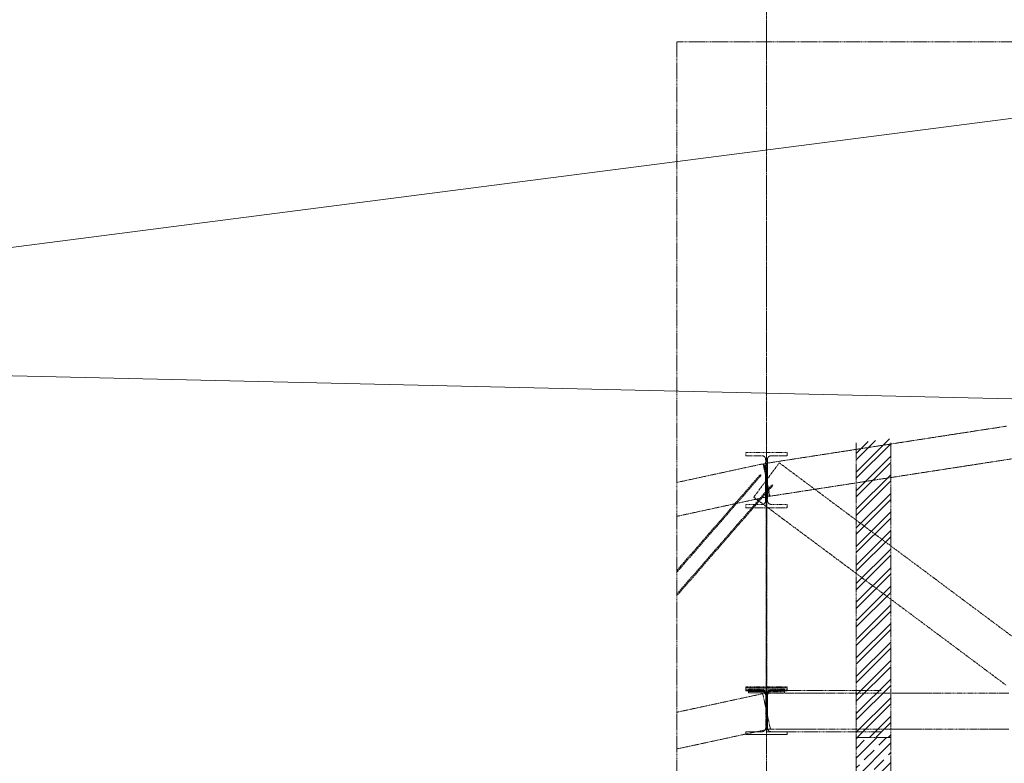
# Model space of a CAD drawing. Header units: millimetres. Extents: x -176817 to 571382, y -58489 to 156123.
# Tile 10 of 256: x -61161 to -54022, y -25785 to -20394. Entities that reach past the tile are written whole.
import ezdxf

# ---------------------------------------------------------------- set-up
doc = ezdxf.new("R2010")
doc.units = ezdxf.units.MM
doc.header["$LTSCALE"] = 0.2
doc.linetypes.add('DASHDOT', pattern=[25.4, 12.7, -6.35, 0, -6.35])
doc.linetypes.add('HIDDEN', pattern=[9.525, 6.35, -3.175])
doc.layers.get('0').update_dxf_attribs({"lineweight": 13})
doc.layers.add('-AAA Podkład', color=252, linetype='Continuous', lineweight=13)
doc.layers.add('-AAA Wymiar', color=1, linetype='Continuous', lineweight=18)

# ---------------------------------------------------------------- blocks, each defined once
blk = doc.blocks.new('Podkład rev.B')
at = {"layer": '-AAA Podkład', "linetype": 'HIDDEN', "ltscale": 5}
h = blk.add_hatch(dxfattribs=at)
h.set_pattern_fill('ANSI32', color=256, scale=10, style=0)
h.set_pattern_definition([(45, (-112606.94, -89940.96), (-67.35192, 67.35192), []), (45, (-112562.04, -89940.96), (-67.35192, 67.35192), [])])
h.paths.add_polyline_path([(250, -41114.3), (250, -43281), (0, -43281), (0, -41146.4)])
h = blk.add_hatch(dxfattribs=at)
h.set_pattern_fill('JIS_STN_1E', color=256, scale=100, style=0)
h.set_pattern_definition([(45, (-21025.28, 30525.88), (-70.71068, 70.71068), []), (45, (-20954.78, 30525.88), (-70.71068, 70.71068), [100, -50])])
h.paths.add_polyline_path([(251.8, -43280.9), (1.9, -43280.9), (1.9, -45030.9), (251.8, -45030.8), (251.8, -44954.8), (245.1, -44954.8), (242.4, -44954.8), (242.4, -44955.8), (130.2, -44955.8), (127.7, -44948.8), (130.2, -44941.8), (245.1, -44941.8), (245.1, -44942.8), (251.8, -44942.8)])
for p, q in [((-650, 2544.3, 0), (-650, -48454.9, 0)), ((0, -41146.4, 0), (0, -45030.9, 0)), ((249.9, -41146.4, 0), (249.9, -45030.9, 0)), ((250, -43281, 0), (0, -43281, 0))]:
    blk.add_line(p, q, dxfattribs=at)
at = {"layer": '-AAA Podkład', "linetype": 'HIDDEN', "ltscale": 5, "extrusion": (0, 1, 0)}
for p, q in [((-540, -42941, 0), (180, -42941, 0)), ((-650, -43241, 0), (180, -43241, 0))]:
    blk.add_line(p, q, dxfattribs=at)
at = {"layer": '-AAA Podkład', "linetype": 'HIDDEN', "ltscale": 5, "elevation": 0}
blk.add_lwpolyline([(36922.7, -38239.2), (-1301.7, -38239.2), (-1301.7, -45629.3), (36922.7, -45629.3)], close=True, dxfattribs=at)
at = {"layer": '-AAA Podkład', "linetype": 'HIDDEN', "ltscale": 5}
for points in [[(1089.5, -41024.4), (1019.2, -41035.3), (948.9, -41046.1), (878.5, -41057), (808.2, -41067.9), (737.9, -41078.7), (667.6, -41089.6), (597.3, -41100.5), (527, -41111.3), (456.7, -41122.2), (386.4, -41133.1), (316, -41143.9), (245.7, -41154.8), (175.4, -41165.7), (105.1, -41176.5), (34.8, -41187.4), (-35.5, -41198.3), (-105.8, -41209.1), (-176.1, -41220), (-246.5, -41230.9), (-316.8, -41241.7), (-387.1, -41252.6), (-457.4, -41263.5), (-527.7, -41274.3), (-598, -41285.2), (-668.3, -41296.1), (-659.2, -41355.4), (-650, -41414.7), (-640.8, -41474), (-631.7, -41533.3), (-561.4, -41522.4), (-491, -41511.5), (-420.7, -41500.7), (-350.4, -41489.8), (-280.1, -41478.9), (-209.8, -41468.1), (-139.5, -41457.2), (-69.2, -41446.3), (1.1, -41435.5), (71.5, -41424.6), (141.8, -41413.7), (212.1, -41402.9), (282.4, -41392), (352.7, -41381.1), (423, -41370.2), (493.3, -41359.4), (563.6, -41348.5), (634, -41337.6), (704.3, -41326.8), (774.6, -41315.9), (844.9, -41305), (915.2, -41294.2), (985.5, -41283.3), (1055.8, -41272.4), (1126.1, -41261.6)], [(-656.7, -41265.5), (-656.7, -41340.1), (-656.7, -41414.7), (-643.2, -41414.7), (-643.2, -41340.1), (-643.2, -41265.5), (-643.2, -41264.8), (-643.2, -41264.1), (-643.2, -41263.5), (-643.1, -41262.8), (-643, -41262.2), (-643, -41261.5), (-642.9, -41260.8), (-642.7, -41260.2), (-642.6, -41259.5), (-642.4, -41258.9), (-642.3, -41258.3), (-642.1, -41257.6), (-641.9, -41257), (-641.7, -41256.4), (-641.4, -41255.7), (-641.2, -41255.1), (-640.9, -41254.5), (-640.7, -41253.9), (-640.4, -41253.3), (-640.1, -41252.7), (-639.7, -41252.1), (-639.4, -41251.6), (-639.1, -41251), (-638.7, -41250.4), (-638.3, -41249.9), (-637.9, -41249.4), (-637.5, -41248.8), (-637.1, -41248.3), (-636.7, -41247.8), (-636.3, -41247.3), (-635.8, -41246.8), (-635.3, -41246.4), (-634.9, -41245.9), (-634.4, -41245.4), (-633.9, -41245), (-633.4, -41244.6), (-632.9, -41244.2), (-632.3, -41243.8), (-631.8, -41243.4), (-631.3, -41243), (-630.7, -41242.6), (-630.1, -41242.3), (-629.6, -41241.9), (-629, -41241.6), (-628.4, -41241.3), (-627.8, -41241), (-627.2, -41240.7), (-626.6, -41240.5), (-626, -41240.2), (-625.3, -41240), (-624.7, -41239.8), (-624.1, -41239.6), (-623.5, -41239.4), (-622.8, -41239.2), (-622.2, -41239.1), (-621.5, -41238.9), (-620.9, -41238.8), (-620.2, -41238.7), (-619.6, -41238.6), (-618.9, -41238.6), (-618.2, -41238.5), (-617.6, -41238.5), (-616.9, -41238.4), (-616.2, -41238.4), (-558.1, -41238.4), (-500, -41238.4), (-500, -41214.4), (-575, -41214.4), (-650, -41214.4), (-725, -41214.4), (-800, -41214.4), (-800, -41238.4), (-741.9, -41238.4), (-683.7, -41238.4), (-683.1, -41238.4), (-682.4, -41238.5), (-681.8, -41238.5), (-681.1, -41238.6), (-680.4, -41238.6), (-679.8, -41238.7), (-679.1, -41238.8), (-678.5, -41238.9), (-677.8, -41239.1), (-677.2, -41239.2), (-676.5, -41239.4), (-675.9, -41239.6), (-675.3, -41239.8), (-674.6, -41240), (-674, -41240.2), (-673.4, -41240.5), (-672.8, -41240.7), (-672.2, -41241), (-671.6, -41241.3), (-671, -41241.6), (-670.4, -41241.9), (-669.9, -41242.3), (-669.3, -41242.6), (-668.7, -41243), (-668.2, -41243.4), (-667.7, -41243.8), (-667.1, -41244.2), (-666.6, -41244.6), (-666.1, -41245), (-665.6, -41245.4), (-665.1, -41245.9), (-664.6, -41246.4), (-664.2, -41246.8), (-663.7, -41247.3), (-663.3, -41247.8), (-662.9, -41248.3), (-662.5, -41248.8), (-662.1, -41249.4), (-661.7, -41249.9), (-661.3, -41250.5), (-660.9, -41251), (-660.6, -41251.6), (-660.3, -41252.1), (-659.9, -41252.7), (-659.6, -41253.3), (-659.3, -41253.9), (-659.1, -41254.5), (-658.8, -41255.1), (-658.6, -41255.7), (-658.3, -41256.4), (-658.1, -41257), (-657.9, -41257.6), (-657.7, -41258.3), (-657.6, -41258.9), (-657.4, -41259.5), (-657.3, -41260.2), (-657.1, -41260.8), (-657, -41261.5), (-657, -41262.2), (-656.9, -41262.8), (-656.8, -41263.5), (-656.8, -41264.1), (-656.8, -41264.8), (-656.7, -41265.5)], [(-1301.7, -41678.4), (-1297.8, -41677.5), (-1241.7, -41665.4), (-1185.6, -41653.3), (-1129.5, -41641.1), (-1073.4, -41629), (-1017.3, -41616.9), (-961.2, -41604.7), (-905.1, -41592.6), (-849, -41580.5), (-792.9, -41568.3), (-736.8, -41556.2), (-680.7, -41544.1), (-624.6, -41532), (-637.3, -41473.3), (-650, -41414.7), (-662.7, -41356), (-675.4, -41297.4), (-731.5, -41309.5), (-787.6, -41321.6), (-843.7, -41333.8), (-899.8, -41345.9), (-955.9, -41358), (-1012, -41370.2), (-1068.1, -41382.3), (-1124.2, -41394.4), (-1180.3, -41406.6), (-1236.4, -41418.7), (-1292.5, -41430.8), (-1301.7, -41432.8)], [(1130.1, -42547.6), (1059.8, -42495.2), (989.5, -42442.8), (919.2, -42390.4), (848.9, -42338.1), (778.5, -42285.7), (708.2, -42233.3), (637.9, -42180.9), (567.6, -42128.5), (497.3, -42076.1), (427, -42023.7), (356.7, -41971.4), (286.4, -41919), (216, -41866.6), (145.7, -41814.2), (75.4, -41761.8), (5.1, -41709.4), (-65.2, -41657.1), (-135.5, -41604.7), (-205.8, -41552.3), (-276.1, -41499.9), (-346.5, -41447.5), (-416.8, -41395.1), (-487.1, -41342.8), (-557.4, -41290.4), (-603.7, -41352.5), (-650, -41414.7), (-696.3, -41476.8), (-742.6, -41539), (-672.3, -41591.3), (-602, -41643.7), (-531.7, -41696.1), (-461.4, -41748.5), (-391, -41800.9), (-320.7, -41853.3), (-250.4, -41905.7), (-180.1, -41958), (-109.8, -42010.4), (-39.5, -42062.8), (30.8, -42115.2), (101.1, -42167.6), (171.5, -42220), (241.8, -42272.3), (312.1, -42324.7), (382.4, -42377.1), (452.7, -42429.5), (523, -42481.9), (593.3, -42534.3), (663.6, -42586.6), (734, -42639), (804.3, -42691.4), (874.6, -42743.8), (944.9, -42796.2), (1015.2, -42848.6), (1085.5, -42901)], [(-1301.7, -42084.9), (-1250.2, -42025.7), (-1194.1, -41961.2), (-1138, -41896.6), (-1081.9, -41832.1), (-1025.8, -41767.6), (-969.7, -41703.1), (-913.6, -41638.6), (-857.5, -41574.1), (-801.4, -41509.6), (-745.3, -41445.1), (-689.2, -41380.5), (-695.3, -41375.3)], [(-695.3, -41375.3), (-751.4, -41439.8), (-807.5, -41504.3), (-863.6, -41568.8), (-919.7, -41633.3), (-975.8, -41697.9), (-1031.9, -41762.4), (-1088, -41826.9), (-1144.1, -41891.4), (-1200.2, -41955.9), (-1256.3, -42020.4), (-1301.7, -42072.7)], [(-1301.7, -42255.6), (-1277.9, -42228.2), (-1221.8, -42163.7), (-1165.7, -42099.2), (-1109.6, -42034.6), (-1053.5, -41970.1), (-997.4, -41905.6), (-941.3, -41841.1), (-885.2, -41776.6), (-829.1, -41712.1), (-773, -41647.6), (-716.9, -41583.1), (-660.8, -41518.5), (-604.7, -41454), (-610.8, -41448.8), (-666.9, -41513.3), (-723, -41577.8), (-779.1, -41642.3), (-835.2, -41706.8), (-891.3, -41771.3), (-947.4, -41835.9), (-1003.5, -41900.4), (-1059.6, -41964.9), (-1115.7, -42029.4), (-1171.8, -42093.9), (-1227.9, -42158.4), (-1284, -42222.9), (-1301.7, -42243.4)], [(-800, -41591.4), (-800, -41615.6), (-725, -41615.6), (-650, -41615.6), (-575, -41615.6), (-500, -41615.6), (-500, -41591.4), (-558.1, -41591.4), (-616.2, -41591.4), (-616.9, -41591.4), (-617.6, -41591.4), (-618.2, -41591.4), (-618.9, -41591.3), (-619.6, -41591.2), (-620.2, -41591.2), (-620.9, -41591), (-621.5, -41590.9), (-622.2, -41590.8), (-622.8, -41590.6), (-623.5, -41590.5), (-624.1, -41590.3), (-624.7, -41590.1), (-625.4, -41589.9), (-626, -41589.6), (-626.6, -41589.4), (-627.2, -41589.1), (-627.8, -41588.8), (-628.4, -41588.5), (-629, -41588.2), (-629.6, -41587.9), (-630.2, -41587.6), (-630.7, -41587.2), (-631.3, -41586.9), (-631.8, -41586.5), (-632.4, -41586.1), (-632.9, -41585.7), (-633.4, -41585.3), (-633.9, -41584.8), (-634.4, -41584.4), (-634.9, -41583.9), (-635.4, -41583.5), (-635.8, -41583), (-636.3, -41582.5), (-636.7, -41582), (-637.1, -41581.5), (-637.6, -41581), (-638, -41580.5), (-638.3, -41579.9), (-638.7, -41579.4), (-639.1, -41578.8), (-639.4, -41578.2), (-639.8, -41577.7), (-640.1, -41577.1), (-640.4, -41576.5), (-640.7, -41575.9), (-640.9, -41575.3), (-641.2, -41574.7), (-641.4, -41574.1), (-641.7, -41573.4), (-641.9, -41572.8), (-642.1, -41572.2), (-642.3, -41571.5), (-642.4, -41570.9), (-642.6, -41570.3), (-642.7, -41569.6), (-642.9, -41569), (-643, -41568.3), (-643, -41567.6), (-643.1, -41567), (-643.2, -41566.3), (-643.2, -41565.7), (-643.2, -41565), (-643.2, -41564.3), (-643.2, -41489.5), (-643.2, -41414.7), (-656.7, -41414.7), (-656.7, -41489.5), (-656.7, -41564.3), (-656.8, -41565), (-656.8, -41565.7), (-656.8, -41566.3), (-656.9, -41567), (-657, -41567.6), (-657, -41568.3), (-657.1, -41569), (-657.3, -41569.6), (-657.4, -41570.3), (-657.6, -41570.9), (-657.7, -41571.5), (-657.9, -41572.2), (-658.1, -41572.8), (-658.3, -41573.4), (-658.6, -41574.1), (-658.8, -41574.7), (-659.1, -41575.3), (-659.3, -41575.9), (-659.6, -41576.5), (-659.9, -41577.1), (-660.2, -41577.7), (-660.6, -41578.2), (-660.9, -41578.8), (-661.3, -41579.4), (-661.7, -41579.9), (-662, -41580.5), (-662.4, -41581), (-662.9, -41581.5), (-663.3, -41582), (-663.7, -41582.5), (-664.2, -41583), (-664.6, -41583.5), (-665.1, -41583.9), (-665.6, -41584.4), (-666.1, -41584.8), (-666.6, -41585.3), (-667.1, -41585.7), (-667.6, -41586.1), (-668.2, -41586.5), (-668.7, -41586.9), (-669.3, -41587.2), (-669.8, -41587.6), (-670.4, -41587.9), (-671, -41588.2), (-671.6, -41588.5), (-672.2, -41588.8), (-672.8, -41589.1), (-673.4, -41589.4), (-674, -41589.6), (-674.6, -41589.9), (-675.3, -41590.1), (-675.9, -41590.3), (-676.5, -41590.5), (-677.2, -41590.6), (-677.8, -41590.8), (-678.5, -41590.9), (-679.1, -41591), (-679.8, -41591.2), (-680.4, -41591.2), (-681.1, -41591.3), (-681.8, -41591.4), (-682.4, -41591.4), (-683.1, -41591.4), (-683.7, -41591.4), (-741.9, -41591.4), (-800, -41591.4)], [(-653, -41414.7), (-653, -41467), (-653, -41519.4), (-653, -41571.8), (-653, -41624.2), (-653, -41676.6), (-653, -41729), (-653, -41781.4), (-653, -41833.7), (-653, -41886.1), (-653, -41938.5), (-653, -41990.9), (-653, -42043.3), (-653, -42095.7), (-653, -42148), (-653, -42200.4), (-653, -42252.8), (-653, -42305.2), (-653, -42357.6), (-653, -42410), (-653, -42462.4), (-653, -42514.7), (-653, -42567.1), (-653, -42619.5), (-653, -42671.9), (-653, -42724.3), (-653, -42776.7), (-653, -42829), (-653, -42881.4), (-653, -42933.8), (-653, -42986.2), (-653, -43038.6), (-653, -43091), (-647, -43091), (-647, -43038.6), (-647, -42986.2), (-647, -42933.8), (-647, -42881.4), (-647, -42829), (-647, -42776.7), (-647, -42724.3), (-647, -42671.9), (-647, -42619.5), (-647, -42567.1), (-647, -42514.7), (-647, -42462.4), (-647, -42410), (-647, -42357.6), (-647, -42305.2), (-647, -42252.8), (-647, -42200.4), (-647, -42148), (-647, -42095.7), (-647, -42043.3), (-647, -41990.9), (-647, -41938.5), (-647, -41886.1), (-647, -41833.7), (-647, -41781.4), (-647, -41729), (-647, -41676.6), (-647, -41624.2), (-647, -41571.8), (-647, -41519.4), (-647, -41467), (-647, -41414.7), (-653, -41414.7)], [(-1301.7, -43364.9), (-1295.7, -43363.6), (-1239.6, -43351.4), (-1183.5, -43339.3), (-1127.4, -43327.2), (-1071.3, -43315.1), (-1015.2, -43302.9), (-959.1, -43290.8), (-903, -43278.7), (-846.9, -43266.5), (-790.8, -43254.4), (-734.7, -43242.3), (-678.6, -43230.2), (-622.5, -43218), (-636.3, -43154.5), (-650, -43091), (-663.7, -43027.4), (-677.5, -42963.9), (-733.6, -42976), (-789.7, -42988.2), (-845.8, -43000.3), (-901.9, -43012.4), (-958, -43024.5), (-1014.1, -43036.7), (-1070.2, -43048.8), (-1126.3, -43060.9), (-1182.4, -43073.1), (-1238.5, -43085.2), (-1294.6, -43097.3), (-1301.7, -43098.9)], [(-656, -42964.9), (-656, -43027.9), (-656, -43091), (-644, -43091), (-644, -43027.9), (-644, -42964.9), (-644, -42964.2), (-644, -42963.5), (-643.9, -42962.8), (-643.9, -42962.2), (-643.8, -42961.5), (-643.7, -42960.8), (-643.6, -42960.1), (-643.5, -42959.5), (-643.4, -42958.8), (-643.2, -42958.2), (-643.1, -42957.5), (-642.9, -42956.8), (-642.7, -42956.2), (-642.5, -42955.6), (-642.2, -42954.9), (-642, -42954.3), (-641.8, -42953.7), (-641.5, -42953), (-641.2, -42952.4), (-640.9, -42951.8), (-640.6, -42951.2), (-640.3, -42950.6), (-639.9, -42950.1), (-639.6, -42949.5), (-639.2, -42948.9), (-638.8, -42948.4), (-638.4, -42947.8), (-638, -42947.3), (-637.6, -42946.7), (-637.2, -42946.2), (-636.7, -42945.7), (-636.3, -42945.2), (-635.8, -42944.7), (-635.3, -42944.3), (-634.8, -42943.8), (-634.3, -42943.4), (-633.8, -42942.9), (-633.3, -42942.5), (-632.7, -42942.1), (-632.2, -42941.7), (-631.6, -42941.3), (-631.1, -42940.9), (-630.5, -42940.6), (-629.9, -42940.2), (-629.3, -42939.9), (-628.7, -42939.6), (-628.1, -42939.3), (-627.5, -42939), (-626.9, -42938.8), (-626.2, -42938.5), (-625.6, -42938.3), (-625, -42938.1), (-624.3, -42937.9), (-623.7, -42937.7), (-623, -42937.5), (-622.4, -42937.4), (-621.7, -42937.3), (-621, -42937.1), (-620.4, -42937), (-619.7, -42937), (-619, -42936.9), (-618.4, -42936.9), (-617.7, -42936.8), (-617, -42936.8), (-558.5, -42936.8), (-500, -42936.8), (-500, -42914.5), (-575, -42914.5), (-650, -42914.5), (-725, -42914.5), (-800, -42914.5), (-800, -42936.8), (-741.5, -42936.8), (-683, -42936.8), (-682.3, -42936.8), (-681.6, -42936.9), (-681, -42936.9), (-680.3, -42937), (-679.6, -42937), (-679, -42937.1), (-678.3, -42937.3), (-677.6, -42937.4), (-677, -42937.5), (-676.3, -42937.7), (-675.7, -42937.9), (-675, -42938.1), (-674.4, -42938.3), (-673.7, -42938.5), (-673.1, -42938.8), (-672.5, -42939), (-671.9, -42939.3), (-671.3, -42939.6), (-670.7, -42939.9), (-670.1, -42940.2), (-669.5, -42940.6), (-668.9, -42940.9), (-668.4, -42941.3), (-667.8, -42941.7), (-667.3, -42942.1), (-666.7, -42942.5), (-666.2, -42942.9), (-665.7, -42943.4), (-665.2, -42943.8), (-664.7, -42944.3), (-664.2, -42944.7), (-663.7, -42945.2), (-663.3, -42945.7), (-662.8, -42946.2), (-662.4, -42946.7), (-662, -42947.3), (-661.6, -42947.8), (-661.2, -42948.4), (-660.8, -42948.9), (-660.4, -42949.5), (-660.1, -42950.1), (-659.7, -42950.6), (-659.4, -42951.2), (-659.1, -42951.8), (-658.8, -42952.4), (-658.5, -42953.1), (-658.2, -42953.7), (-658, -42954.3), (-657.7, -42954.9), (-657.5, -42955.6), (-657.3, -42956.2), (-657.1, -42956.9), (-656.9, -42957.5), (-656.8, -42958.2), (-656.6, -42958.8), (-656.5, -42959.5), (-656.4, -42960.1), (-656.3, -42960.8), (-656.2, -42961.5), (-656.1, -42962.2), (-656.1, -42962.8), (-656, -42963.5), (-656, -42964.2), (-656, -42964.9)], [(-683, -43239.5), (-682.4, -43239.5), (-681.8, -43239.4), (-681.2, -43239.4), (-680.6, -43239.4), (-680, -43239.3), (-679.3, -43239.2), (-678.7, -43239.1), (-678.1, -43239), (-677.5, -43238.9), (-676.8, -43238.8), (-676.2, -43238.6), (-675.6, -43238.4), (-674.9, -43238.2), (-674.3, -43238), (-673.7, -43237.8), (-673.1, -43237.6), (-672.4, -43237.3), (-671.8, -43237), (-671.2, -43236.8), (-670.6, -43236.4), (-670, -43236.1), (-669.4, -43235.8), (-668.8, -43235.4), (-668.2, -43235.1), (-667.7, -43234.7), (-667.1, -43234.3), (-666.5, -43233.9), (-666, -43233.4), (-665.4, -43233), (-664.9, -43232.5), (-664.4, -43232), (-663.9, -43231.6), (-663.4, -43231.1), (-662.9, -43230.5), (-662.5, -43230), (-662, -43229.5), (-661.6, -43228.9), (-661.2, -43228.4), (-660.8, -43227.8), (-660.4, -43227.2), (-660, -43226.7), (-659.7, -43226.1), (-659.3, -43225.5), (-659, -43224.9), (-658.7, -43224.3), (-658.4, -43223.6), (-658.2, -43223), (-657.9, -43222.4), (-657.7, -43221.8), (-657.4, -43221.2), (-657.2, -43220.5), (-657, -43219.9), (-656.9, -43219.3), (-656.7, -43218.6), (-656.6, -43218), (-656.5, -43217.4), (-656.3, -43216.8), (-656.2, -43216.1), (-656.2, -43215.5), (-656.1, -43214.9), (-656.1, -43214.3), (-656, -43213.7), (-656, -43213.1), (-656, -43212.5), (-656, -43151.7), (-656, -43091), (-656, -43030.2), (-656, -42969.5), (-656, -42968.9), (-656, -42968.3), (-656.1, -42967.7), (-656.1, -42967), (-656.2, -42966.4), (-656.2, -42965.8), (-656.3, -42965.2), (-656.5, -42964.6), (-656.6, -42963.9), (-656.7, -42963.3), (-656.9, -42962.7), (-657, -42962), (-657.2, -42961.4), (-657.4, -42960.8), (-657.7, -42960.2), (-657.9, -42959.5), (-658.2, -42958.9), (-658.4, -42958.3), (-658.7, -42957.7), (-659, -42957.1), (-659.3, -42956.5), (-659.7, -42955.9), (-660, -42955.3), (-660.4, -42954.7), (-660.8, -42954.1), (-661.2, -42953.5), (-661.6, -42953), (-662, -42952.4), (-662.5, -42951.9), (-662.9, -42951.4), (-663.4, -42950.9), (-663.9, -42950.4), (-664.4, -42949.9), (-664.9, -42949.4), (-665.4, -42948.9), (-666, -42948.5), (-666.5, -42948.1), (-667.1, -42947.7), (-667.7, -42947.3), (-668.2, -42946.9), (-668.8, -42946.5), (-669.4, -42946.1), (-670, -42945.8), (-670.6, -42945.5), (-671.2, -42945.2), (-671.8, -42944.9), (-672.4, -42944.6), (-673.1, -42944.4), (-673.7, -42944.1), (-674.3, -42943.9), (-674.9, -42943.7), (-675.6, -42943.5), (-676.2, -42943.3), (-676.8, -42943.2), (-677.5, -42943), (-678.1, -42942.9), (-678.7, -42942.8), (-679.3, -42942.7), (-680, -42942.6), (-680.6, -42942.6), (-681.2, -42942.5), (-681.8, -42942.5), (-682.4, -42942.5), (-683, -42942.5), (-741.5, -42942.5), (-800, -42942.5), (-800, -42921), (-725, -42921), (-650, -42921), (-575, -42921), (-500, -42921), (-500, -42942.5), (-558.5, -42942.5), (-617, -42942.5), (-617.7, -42942.5), (-618.3, -42942.5), (-619, -42942.5), (-619.7, -42942.6), (-620.3, -42942.7), (-621, -42942.8), (-621.6, -42942.9), (-622.3, -42943), (-622.9, -42943.1), (-623.6, -42943.3), (-624.2, -42943.4), (-624.8, -42943.6), (-625.5, -42943.8), (-626.1, -42944), (-626.7, -42944.3), (-627.3, -42944.5), (-627.9, -42944.8), (-628.5, -42945.1), (-629.1, -42945.3), (-629.7, -42945.7), (-630.3, -42946), (-630.9, -42946.3), (-631.4, -42946.7), (-632, -42947), (-632.5, -42947.4), (-633.1, -42947.8), (-633.6, -42948.2), (-634.1, -42948.6), (-634.6, -42949), (-635.1, -42949.5), (-635.6, -42949.9), (-636.1, -42950.4), (-636.6, -42950.8), (-637, -42951.3), (-637.4, -42951.8), (-637.9, -42952.3), (-638.3, -42952.9), (-638.7, -42953.4), (-639.1, -42953.9), (-639.5, -42954.5), (-639.8, -42955), (-640.2, -42955.6), (-640.5, -42956.2), (-640.8, -42956.7), (-641.1, -42957.3), (-641.4, -42957.9), (-641.7, -42958.5), (-641.9, -42959.1), (-642.2, -42959.8), (-642.4, -42960.4), (-642.6, -42961), (-642.8, -42961.6), (-643, -42962.3), (-643.2, -42962.9), (-643.3, -42963.6), (-643.5, -42964.2), (-643.6, -42964.8), (-643.7, -42965.5), (-643.8, -42966.2), (-643.9, -42966.8), (-643.9, -42967.5), (-644, -42968.1), (-644, -42968.8), (-644, -42969.5), (-644, -43050.5), (-644, -43131.5), (-644, -43212.5), (-644, -43213.1), (-644, -43213.8), (-643.9, -43214.5), (-643.9, -43215.1), (-643.8, -43215.8), (-643.7, -43216.4), (-643.6, -43217.1), (-643.5, -43217.7), (-643.3, -43218.4), (-643.2, -43219), (-643, -43219.7), (-642.8, -43220.3), (-642.6, -43220.9), (-642.4, -43221.6), (-642.2, -43222.2), (-641.9, -43222.8), (-641.7, -43223.4), (-641.4, -43224), (-641.1, -43224.6), (-640.8, -43225.2), (-640.5, -43225.8), (-640.2, -43226.3), (-639.8, -43226.9), (-639.5, -43227.5), (-639.1, -43228), (-638.7, -43228.5), (-638.3, -43229.1), (-637.9, -43229.6), (-637.4, -43230.1), (-637, -43230.6), (-636.6, -43231.1), (-636.1, -43231.6), (-635.6, -43232), (-635.1, -43232.5), (-634.6, -43232.9), (-634.1, -43233.3), (-633.6, -43233.8), (-633.1, -43234.2), (-632.5, -43234.5), (-632, -43234.9), (-631.4, -43235.3), (-630.9, -43235.6), (-630.3, -43236), (-629.7, -43236.3), (-629.1, -43236.6), (-628.5, -43236.9), (-627.9, -43237.1), (-627.3, -43237.4), (-626.7, -43237.7), (-626.1, -43237.9), (-625.5, -43238.1), (-624.8, -43238.3), (-624.2, -43238.5), (-623.6, -43238.7), (-622.9, -43238.8), (-622.3, -43238.9), (-621.6, -43239.1), (-621, -43239.2), (-620.3, -43239.3), (-619.7, -43239.3), (-619, -43239.4), (-618.3, -43239.4), (-617.7, -43239.5), (-617, -43239.5), (-558.5, -43239.5), (-500, -43239.5), (-500, -43261), (-575, -43261), (-650, -43261), (-725, -43261), (-800, -43261), (-800, -43239.5), (-741.5, -43239.5), (-683, -43239.5), (-741.5, -43239.5), (-800, -43239.5), (-800, -43261), (-725, -43261), (-650, -43261), (-575, -43261), (-500, -43261), (-500, -43239.5), (-558.5, -43239.5), (-617, -43239.5), (-617.6, -43239.5), (-618.2, -43239.4), (-618.8, -43239.4), (-619.4, -43239.4), (-620, -43239.3), (-620.7, -43239.2), (-621.3, -43239.1), (-621.9, -43239), (-622.5, -43238.9), (-623.2, -43238.8), (-623.8, -43238.6), (-624.4, -43238.4), (-625.1, -43238.2), (-625.7, -43238), (-626.3, -43237.8), (-626.9, -43237.6), (-627.6, -43237.3), (-628.2, -43237), (-628.8, -43236.8), (-629.4, -43236.4), (-630, -43236.1), (-630.6, -43235.8), (-631.2, -43235.4), (-631.8, -43235.1), (-632.3, -43234.7), (-632.9, -43234.3), (-633.5, -43233.9), (-634, -43233.4), (-634.6, -43233), (-635.1, -43232.5), (-635.6, -43232), (-636.1, -43231.6), (-636.6, -43231.1), (-637.1, -43230.5), (-637.5, -43230), (-638, -43229.5), (-638.4, -43228.9), (-638.8, -43228.4), (-639.2, -43227.8), (-639.6, -43227.2), (-640, -43226.7), (-640.3, -43226.1), (-640.7, -43225.5), (-641, -43224.9), (-641.3, -43224.3), (-641.6, -43223.6), (-641.8, -43223), (-642.1, -43222.4), (-642.3, -43221.8), (-642.6, -43221.2), (-642.8, -43220.5), (-643, -43219.9), (-643.1, -43219.3), (-643.3, -43218.6), (-643.4, -43218), (-643.5, -43217.4), (-643.7, -43216.8), (-643.8, -43216.1), (-643.8, -43215.5), (-643.9, -43214.9), (-643.9, -43214.3), (-644, -43213.7), (-644, -43213.1), (-644, -43212.5), (-644, -43151.7), (-644, -43091), (-644, -43030.2), (-644, -42969.5), (-644, -42968.9), (-644, -42968.3), (-643.9, -42967.7), (-643.9, -42967), (-643.8, -42966.4), (-643.8, -42965.8), (-643.7, -42965.2), (-643.5, -42964.6), (-643.4, -42963.9), (-643.3, -42963.3), (-643.1, -42962.7), (-643, -42962), (-642.8, -42961.4), (-642.6, -42960.8), (-642.3, -42960.2), (-642.1, -42959.5), (-641.8, -42958.9), (-641.6, -42958.3), (-641.3, -42957.7), (-641, -42957.1), (-640.7, -42956.5), (-640.3, -42955.9), (-640, -42955.3), (-639.6, -42954.7), (-639.2, -42954.1), (-638.8, -42953.5), (-638.4, -42953), (-638, -42952.4), (-637.5, -42951.9), (-637.1, -42951.4), (-636.6, -42950.9), (-636.1, -42950.4), (-635.6, -42949.9), (-635.1, -42949.4), (-634.6, -42948.9), (-634, -42948.5), (-633.5, -42948.1), (-632.9, -42947.7), (-632.3, -42947.3), (-631.8, -42946.9), (-631.2, -42946.5), (-630.6, -42946.1), (-630, -42945.8), (-629.4, -42945.5), (-628.8, -42945.2), (-628.2, -42944.9), (-627.6, -42944.6), (-626.9, -42944.4), (-626.3, -42944.1), (-625.7, -42943.9), (-625.1, -42943.7), (-624.4, -42943.5), (-623.8, -42943.3), (-623.2, -42943.2), (-622.5, -42943), (-621.9, -42942.9), (-621.3, -42942.8), (-620.7, -42942.7), (-620, -42942.6), (-619.4, -42942.6), (-618.8, -42942.5), (-618.2, -42942.5), (-617.6, -42942.5), (-617, -42942.5), (-558.5, -42942.5), (-500, -42942.5), (-500, -42921), (-575, -42921), (-650, -42921), (-725, -42921), (-800, -42921), (-800, -42942.5)], [(-646.2, -43091), (-646.2, -43034.4), (-646.2, -42977.8), (-646.2, -42976.8), (-646.2, -42975.9), (-646.1, -42974.9), (-646.1, -42973.9), (-645.9, -42973), (-645.8, -42972), (-645.7, -42971), (-645.5, -42970.1), (-645.3, -42969.1), (-645, -42968.1), (-644.8, -42967.2), (-644.5, -42966.2), (-644.2, -42965.2), (-643.8, -42964.3), (-643.4, -42963.3), (-643, -42962.4), (-642.5, -42961.4), (-642, -42960.4), (-641.5, -42959.4), (-641.2, -42959), (-640.9, -42958.5), (-640.6, -42958), (-640.3, -42957.5), (-639.9, -42957), (-639.5, -42956.5), (-639.2, -42956), (-638.8, -42955.6), (-638.4, -42955.1), (-638, -42954.7), (-637.5, -42954.1), (-637, -42953.6), (-636.5, -42953.1), (-636, -42952.6), (-635.4, -42952.1), (-634.8, -42951.7), (-634.3, -42951.2), (-633.7, -42950.8), (-633, -42950.4), (-632.4, -42950), (-632.1, -42949.8), (-631.7, -42949.6), (-631.4, -42949.4), (-631.1, -42949.2), (-630.7, -42949.1), (-630.4, -42948.9), (-630, -42948.8), (-629.7, -42948.6), (-629.3, -42948.5), (-629, -42948.3), (-628.6, -42948.2), (-628.2, -42948.1), (-627.9, -42948), (-627.5, -42947.9), (-627.1, -42947.8), (-626.8, -42947.7), (-626.4, -42947.6), (-626, -42947.5), (-625.7, -42947.4), (-625.3, -42947.4), (-624.9, -42947.3), (-624.5, -42947.2), (-624.2, -42947.2), (-623.8, -42947.2), (-623.4, -42947.1), (-623, -42947.1), (-622.6, -42947.1), (-622.2, -42947.1), (-571.1, -42947.1), (-520, -42947.1), (-520, -42931.1), (-585, -42931.1), (-650, -42931.1), (-715, -42931.1), (-780, -42931.1), (-780, -42947.1), (-728.9, -42947.1), (-677.7, -42947.1), (-677.4, -42947.1), (-677, -42947.1), (-676.6, -42947.1), (-676.2, -42947.2), (-675.8, -42947.2), (-675.5, -42947.2), (-675.1, -42947.3), (-674.7, -42947.4), (-674.3, -42947.4), (-674, -42947.5), (-673.6, -42947.6), (-673.2, -42947.7), (-672.8, -42947.8), (-672.5, -42947.9), (-672.1, -42948), (-671.8, -42948.1), (-671.4, -42948.2), (-671, -42948.3), (-670.7, -42948.5), (-670.3, -42948.6), (-670, -42948.8), (-669.6, -42948.9), (-669.3, -42949.1), (-668.9, -42949.3), (-668.6, -42949.4), (-668.3, -42949.6), (-667.9, -42949.8), (-667.6, -42950), (-667, -42950.4), (-666.3, -42950.8), (-665.7, -42951.2), (-665.1, -42951.7), (-664.6, -42952.1), (-664, -42952.6), (-663.5, -42953.1), (-663, -42953.6), (-662.5, -42954.1), (-662, -42954.7), (-661.6, -42955.1), (-661.2, -42955.6), (-660.8, -42956), (-660.4, -42956.5), (-660.1, -42957), (-659.7, -42957.5), (-659.4, -42958), (-659.1, -42958.5), (-658.8, -42959), (-658.5, -42959.4), (-658, -42960.4), (-657.5, -42961.4), (-657, -42962.4), (-656.6, -42963.3), (-656.2, -42964.2), (-655.9, -42965.2), (-655.5, -42966.2), (-655.2, -42967.1), (-655, -42968.1), (-654.7, -42969.1), (-654.5, -42970.1), (-654.3, -42971), (-654.2, -42972), (-654, -42973), (-653.9, -42973.9), (-653.9, -42974.9), (-653.8, -42975.9), (-653.8, -42976.8), (-653.7, -42977.8), (-653.7, -43034.4), (-653.7, -43091), (-646.2, -43091)], [(-653.7, -42985.4), (-653.7, -43038.2), (-653.7, -43091), (-646.2, -43091), (-646.2, -43038.2), (-646.2, -42985.4), (-646.2, -42984.5), (-646.2, -42983.6), (-646.1, -42982.7), (-646.1, -42981.8), (-645.9, -42980.8), (-645.8, -42980), (-645.7, -42979.1), (-645.5, -42978.2), (-645.3, -42977.2), (-645, -42976.3), (-644.7, -42975.4), (-644.4, -42974.5), (-644.1, -42973.6), (-643.8, -42972.7), (-643.4, -42971.8), (-643, -42971), (-642.5, -42970), (-642.3, -42969.6), (-642, -42969.1), (-641.7, -42968.7), (-641.5, -42968.2), (-641.2, -42967.8), (-640.9, -42967.3), (-640.6, -42966.9), (-640.2, -42966.4), (-639.9, -42965.9), (-639.5, -42965.5), (-639.1, -42965), (-638.8, -42964.6), (-638.4, -42964.2), (-638, -42963.7), (-637.5, -42963.2), (-637, -42962.8), (-636.4, -42962.3), (-635.9, -42961.8), (-635.3, -42961.4), (-634.8, -42961), (-634.2, -42960.5), (-633.6, -42960.2), (-633, -42959.8), (-632.3, -42959.4), (-631.6, -42959), (-631, -42958.7), (-630.3, -42958.4), (-629.9, -42958.3), (-629.6, -42958.1), (-629.2, -42958), (-628.9, -42957.9), (-628.5, -42957.7), (-628.2, -42957.6), (-627.8, -42957.5), (-627.4, -42957.4), (-627.1, -42957.3), (-626.7, -42957.2), (-626.4, -42957.2), (-626, -42957.1), (-625.6, -42957), (-625.2, -42957), (-624.9, -42956.9), (-624.5, -42956.9), (-624.1, -42956.8), (-623.8, -42956.8), (-623.4, -42956.8), (-623, -42956.8), (-622.6, -42956.7), (-622.2, -42956.7), (-571.1, -42956.7), (-520, -42956.7), (-520, -42941.8), (-585, -42941.8), (-650, -42941.8), (-715, -42941.8), (-780, -42941.8), (-780, -42956.7), (-728.9, -42956.7), (-677.7, -42956.7), (-677.1, -42956.8), (-676.5, -42956.8), (-675.8, -42956.8), (-675.2, -42956.9), (-674.5, -42957), (-673.9, -42957.1), (-673.3, -42957.3), (-672.6, -42957.4), (-672, -42957.6), (-671.4, -42957.8), (-670.8, -42958), (-670.2, -42958.2), (-669.6, -42958.5), (-669, -42958.7), (-668.4, -42959), (-667.8, -42959.3), (-667.3, -42959.6), (-666.7, -42960), (-666.2, -42960.3), (-665.6, -42960.7), (-665.1, -42961), (-664.6, -42961.4), (-664.1, -42961.8), (-663.6, -42962.3), (-663.1, -42962.7), (-662.6, -42963.1), (-662.2, -42963.6), (-661.7, -42964.1), (-661.3, -42964.5), (-660.9, -42965), (-660.5, -42965.5), (-660.1, -42966), (-659.7, -42966.6), (-659.3, -42967.1), (-658.9, -42967.6), (-658.6, -42968.2), (-658.2, -42968.7), (-657.9, -42969.3), (-657.6, -42969.8), (-657.3, -42970.4), (-657, -42971), (-656.7, -42971.6), (-656.5, -42972.2), (-656.2, -42972.8), (-656, -42973.4), (-655.7, -42974), (-655.5, -42974.6), (-655.3, -42975.2), (-655.1, -42975.8), (-655, -42976.4), (-654.8, -42977.1), (-654.6, -42977.7), (-654.5, -42978.3), (-654.4, -42978.9), (-654.2, -42979.6), (-654.1, -42980.2), (-654.1, -42980.9), (-654, -42981.5), (-653.9, -42982.1), (-653.8, -42982.8), (-653.8, -42983.4), (-653.8, -42984.1), (-653.8, -42984.7), (-653.7, -42985.4)], [(1107.8, -42961), (1037.5, -42961), (967.2, -42961), (896.9, -42961), (826.6, -42961), (756.3, -42961), (685.9, -42961), (615.6, -42961), (545.3, -42961), (475, -42961), (404.7, -42961), (334.4, -42961), (264.1, -42961), (193.8, -42961), (123.4, -42961), (53.1, -42961), (-17.2, -42961), (-87.5, -42961), (-157.8, -42961), (-228.1, -42961), (-298.4, -42961), (-368.7, -42961), (-439.1, -42961), (-509.4, -42961), (-579.7, -42961), (-650, -42961), (-650, -43026), (-650, -43091), (-650, -43156), (-650, -43221), (-579.7, -43221), (-509.4, -43221), (-439.1, -43221), (-368.7, -43221), (-298.4, -43221), (-228.1, -43221), (-157.8, -43221), (-87.5, -43221), (-17.2, -43221), (53.1, -43221), (123.4, -43221), (193.8, -43221), (264.1, -43221), (334.4, -43221), (404.7, -43221), (475, -43221), (545.3, -43221), (615.6, -43221), (685.9, -43221), (756.3, -43221), (826.6, -43221), (896.9, -43221), (967.2, -43221), (1037.5, -43221), (1107.8, -43221)]]:
    blk.add_lwpolyline(points, dxfattribs=at)

msp = doc.modelspace()

# ---------------------------------------------------------------- linework, layer by layer
at = {"layer": '-AAA Wymiar'}
for p, q in [((-9928.1317, -15412.833), (-67317.0633, -22834.3987)), ((-67317.0633, -22834.3987), (-10136.3136, -24152.2473))]:
    msp.add_line(p, q, dxfattribs=at)
at = {"color": 252, "linetype": 'DASHDOT', "ltscale": 3}
msp.add_line((-55745.7819, 19253.2914), (-55745.7819, -30771.4395), dxfattribs=at)

# ---------------------------------------------------------------- block references
at = {"layer": '-AAA Wymiar'}
msp.add_blockref('Podkład rev.B', (-55095.7819, 17683.4632, 0), dxfattribs=at)

doc.saveas('drawing.dxf')
